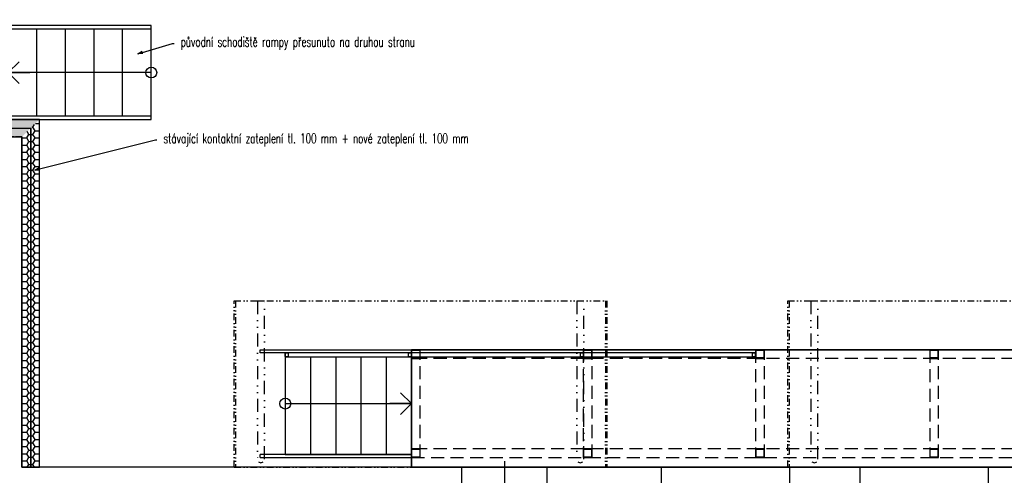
# Model space of a CAD drawing. Header units: millimetres. Extents: x -239306 to 235396, y -2942 to 28189.
# Tile 33 of 37: x 42544 to 53857, y 21941 to 27178. Entities that reach past the tile are written whole.
import ezdxf
from ezdxf import colors
from ezdxf.entities.mleader import LeaderData, LeaderLine
from ezdxf.math import Vec2, Vec3

# ---------------------------------------------------------------- set-up
doc = ezdxf.new("R2010")
doc.units = ezdxf.units.MM
doc.header["$LTSCALE"] = 300
for name, pattern in [('DASHED', [0.75, 0.5, -0.25]), ('DIVIDE', [1.25, 0.5, -0.25, 0, -0.25, 0, -0.25]), ('DIVIDE2', [0.625, 0.25, -0.125, 0, -0.125, 0, -0.125])]:
    doc.linetypes.add(name, pattern=pattern)
for name, color, linetype in [('A-Dimline-D', 221, 'Continuous'), ('A-Door-G', 150, 'Continuous'), ('A-Stair-G', 20, 'Continuous'), ('A-StairHandrail-G', 242, 'Continuous'), ('A-Wall-Abov', 32, 'DIVIDE2'), ('A-Wall-Blow', 30, 'Continuous'), ('A-Wall-Comp', 22, 'Continuous'), ('A-Wall-G', 50, 'Continuous'), ('A-Wall-Patt', 12, 'Continuous'), ('S-Beam-G', 80, 'Continuous'), ('S-Brace-G', 92, 'Continuous'), ('S-Column-G', 110, 'Continuous'), ('S-FloorSlab-G', 141, 'Continuous')]:
    doc.layers.add(name, color=color, linetype=linetype)
doc.styles.get("Standard").update_dxf_attribs({"font": 'simplex.shx', "width": 0.65})

# ---------------------------------------------------------------- blocks, each defined once
blk = doc.blocks.new('_Open30')
at = {"color": 0, "lineweight": -2}
for p, q in [((-1, 0.27), (0, 0)), ((0, 0), (-1, -0.27)), ((0, 0), (-1, 0))]:
    blk.add_line(p, q, dxfattribs=at)
blk = doc.blocks.new('osa1K')
at = {"color": 0, "linetype": 'ByBlock'}
blk.add_lwpolyline([(0, -250), (0, 850)], dxfattribs=at)
for points in [[(-350, 0), (-350, -0.0001)], [(350, 0), (350, -0.0001)]]:
    blk.add_lwpolyline(points)
blk = doc.blocks.new('_Small')
at = {"color": 0, "lineweight": -2}
blk.add_circle((0, 0), 0.25, dxfattribs=at)
blk = doc.blocks.new('_Open90')
at = {"color": 0, "linetype": 'ByBlock'}
for p, q in [((-0.5, 0.5), (0, 0)), ((0, 0), (-1, 0)), ((0, 0), (-0.5, -0.5))]:
    blk.add_line(p, q, dxfattribs=at)

msp = doc.modelspace()

# ---------------------------------------------------------------- hatches: boundary and pattern name
at = {"layer": 'A-Wall-Patt', "linetype": 'Continuous', "lineweight": -3}
h = msp.add_hatch(dxfattribs=at)
h.set_pattern_fill('HONEY', color=254, scale=15, style=0)
h.paths.add_polyline_path([(8600, 26030), (8700, 25930), (9485, 25930), (9485, 26030)], flags=0)
h.paths.add_polyline_path([(11885, 26030), (11885, 25930), (12485, 25930), (12485, 26030)], flags=0)
h.paths.add_polyline_path([(14885, 26030), (14885, 25930), (15585, 25930), (15585, 26030)], flags=0)
h.paths.add_polyline_path([(18085, 26030), (18085, 25930), (18895, 25930), (18895, 26030)], flags=0)
h.paths.add_polyline_path([(21295, 26030), (21295, 25930), (22225, 25930), (22225, 26030)], flags=0)
h.paths.add_polyline_path([(24625, 26030), (24625, 25930), (25585, 25930), (25585, 26030)], flags=0)
h.paths.add_polyline_path([(25585, 26030), (25585, 25930), (26795, 25930), (26795, 26030)], flags=0)
h.paths.add_polyline_path([(29195, 26030), (29195, 25930), (30125, 25930), (30125, 26030)], flags=0)
h.paths.add_polyline_path([(32525, 26030), (32525, 25930), (33335, 25930), (33335, 26030)], flags=0)
h.paths.add_polyline_path([(15585, 26030), (15585, 25930), (15785, 25930), (15785, 26030)], flags=0)
h.paths.add_polyline_path([(15785, 26030), (15785, 25930), (16350, 25930), (16350, 26030)], flags=0)
h.paths.add_polyline_path([(17250, 26030), (17250, 25930), (18085, 25930), (18085, 26030)], flags=0)
h.paths.add_polyline_path([(33335, 26030), (33335, 25930), (34515, 25930), (34515, 26030)], flags=0)
h.paths.add_polyline_path([(37495, 26030), (37495, 25930), (39585, 25930), (39585, 26030)], flags=0)
h.paths.add_polyline_path([(39585, 26030), (39585, 25930), (39830, 25930), (39830, 26030)], flags=0)
h.paths.add_polyline_path([(41020, 26030), (41020, 25930), (42075, 25930), (42075, 26030)], flags=0)
h.paths.add_polyline_path([(42075, 26030), (42075, 25930), (42670, 25930), (42770, 26030)], flags=0)
h = msp.add_hatch(dxfattribs=at)
h.set_pattern_fill('HONEY', color=254, scale=15, style=0)
h.paths.add_polyline_path([(8700, 25930), (8800, 25830), (9485, 25830), (9485, 25930)], flags=0)
h.paths.add_polyline_path([(11885, 25930), (11885, 25830), (12485, 25830), (12485, 25930)], flags=0)
h.paths.add_polyline_path([(14885, 25930), (14885, 25830), (15585, 25830), (15585, 25930)], flags=0)
h.paths.add_polyline_path([(18085, 25930), (18085, 25830), (18895, 25830), (18895, 25930)], flags=0)
h.paths.add_polyline_path([(21295, 25930), (21295, 25830), (22225, 25830), (22225, 25930)], flags=0)
h.paths.add_polyline_path([(24625, 25930), (24625, 25830), (25585, 25830), (25585, 25930)], flags=0)
h.paths.add_polyline_path([(25585, 25930), (25585, 25830), (26795, 25830), (26795, 25930)], flags=0)
h.paths.add_polyline_path([(29195, 25930), (29195, 25830), (30125, 25830), (30125, 25930)], flags=0)
h.paths.add_polyline_path([(32525, 25930), (32525, 25830), (33335, 25830), (33335, 25930)], flags=0)
h.paths.add_polyline_path([(15585, 25930), (15585, 25830), (15785, 25830), (15785, 25930)], flags=0)
h.paths.add_polyline_path([(15785, 25930), (15785, 25830), (16350, 25830), (16350, 25930)], flags=0)
h.paths.add_polyline_path([(17250, 25930), (17250, 25830), (18085, 25830), (18085, 25930)], flags=0)
h.paths.add_polyline_path([(33335, 25930), (33335, 25830), (34515, 25830), (34515, 25930)], flags=0)
h.paths.add_polyline_path([(37495, 25930), (37495, 25830), (39585, 25830), (39585, 25930)], flags=0)
h.paths.add_polyline_path([(39585, 25930), (39585, 25830), (39830, 25830), (39830, 25930)], flags=0)
h.paths.add_polyline_path([(41020, 25930), (41020, 25830), (42075, 25830), (42075, 25930)], flags=0)
h.paths.add_polyline_path([(42075, 25930), (42075, 25830), (42570, 25830), (42670, 25930)], flags=0)

# ---------------------------------------------------------------- linework, layer by layer
at = {"layer": 'A-Stair-G', "linetype": 'Continuous', "lineweight": -3}
for p, q in [((44056, 27110), (42082, 27110)), ((44056, 26030), (44056, 27110)), ((44056, 26570), (42411, 26570)), ((42082, 26030), (44056, 26030)), ((45885, 23350), (45885, 23347)), ((46175, 23350), (46175, 23347)), ((46465, 23350), (46465, 23347)), ((46755, 23350), (46755, 23347)), ((45595, 22765), (47045, 22765))]:
    msp.add_line(p, q, dxfattribs=at)
for points in [[(44056, 27070), (42082, 27070)], [(42740, 26070), (42740, 27070)], [(43069, 26070), (43069, 27070)], [(43398, 26070), (43398, 27070)], [(43727, 26070), (43727, 27070)], [(44056, 26070), (44056, 27070)], [(44056, 26070), (42082, 26070)], [(45595, 23350), (45595, 23347), (45595, 23302), (45595, 22180)], [(47045, 23350), (45595, 23350)], [(47045, 22180), (47045, 23302), (47045, 23347), (47045, 23350)], [(45885, 23302), (45885, 22180)], [(46175, 23302), (46175, 22180)], [(46465, 23302), (46465, 22180)], [(46755, 23302), (46755, 22180)], [(45595, 22180), (47045, 22180)]]:
    msp.add_lwpolyline(points, dxfattribs=at)
at = {"layer": 'A-StairHandrail-G', "linetype": 'Continuous', "lineweight": -3}
for p, q in [((45632, 23345), (45592, 23345)), ((45592, 23345), (45592, 23305)), ((47045, 23347), (45595, 23347)), ((45595, 23347), (45595, 23302)), ((45632, 23305), (45632, 23345)), ((51000, 23347), (47007, 23347)), ((47007, 23347), (47007, 23302)), ((47047, 23345), (47007, 23345)), ((47007, 23345), (47007, 23305)), ((47047, 23345), (47007, 23345)), ((47007, 23345), (47007, 23305)), ((47045, 23302), (47045, 23347)), ((47047, 23305), (47047, 23345)), ((47047, 23305), (47047, 23345)), ((49024, 23345), (48984, 23345)), ((48984, 23345), (48984, 23305)), ((49024, 23305), (49024, 23345)), ((51000, 23345), (50960, 23345)), ((50960, 23345), (50960, 23305)), ((51000, 23302), (51000, 23347)), ((51000, 23305), (51000, 23345)), ((45592, 23305), (45632, 23305)), ((45595, 23302), (47045, 23302)), ((47007, 23305), (47047, 23305)), ((47007, 23305), (47047, 23305)), ((47007, 23302), (51000, 23302)), ((48984, 23305), (49024, 23305)), ((50960, 23305), (51000, 23305))]:
    msp.add_line(p, q, dxfattribs=at)
at = {"layer": 'A-Wall-Abov', "linetype": 'DIVIDE2', "lineweight": -3}
for p, q in [((45009, 23945), (49291, 23945)), ((45009, 22035), (45009, 23945)), ((45025, 23945), (45025, 22035)), ((49275, 23945), (49275, 22035)), ((49291, 23945), (49291, 22035)), ((51370, 23945), (54670, 23945)), ((51370, 22035), (51370, 23945)), ((51385, 23945), (51385, 22035)), ((45009, 22035), (49291, 22035)), ((51370, 22035), (54670, 22035))]:
    msp.add_line(p, q, dxfattribs=at)
for points in [[(42570, 25830), (42480, 25830), (42170, 25830)], [(48600, 22035), (47625, 22035)], [(51390, 22035), (49920, 22035)], [(53670, 22035), (52200, 22035)]]:
    msp.add_lwpolyline(points, dxfattribs=at)
at = {"layer": 'A-Wall-Blow', "linetype": 'Continuous', "lineweight": -3}
for points in [[(51390, 22035), (49920, 22035)], [(53670, 22035), (52200, 22035)]]:
    msp.add_lwpolyline(points, dxfattribs=at)
at = {"layer": 'A-Wall-Comp', "linetype": 'Continuous', "lineweight": -3}
for p, q in [((41020, 25930), (42670, 25930)), ((41020, 25930), (42670, 25930)), ((41020, 25830), (42570, 25830)), ((41020, 25830), (42570, 25830))]:
    msp.add_line(p, q, dxfattribs=at)
for points in [[(42670, 23295), (42670, 25930)], [(42670, 25930), (42670, 23295)], [(42570, 23295), (42570, 25830)], [(42570, 25830), (42570, 23295)], [(42570, 22035), (42570, 23295)], [(42570, 23295), (42570, 22035)], [(42670, 22035), (42670, 23295)], [(42670, 23295), (42670, 22035)], [(42570, 22035), (42670, 22035)], [(42770, 22035), (42570, 22035)], [(42670, 22035), (42770, 22035)]]:
    msp.add_lwpolyline(points, dxfattribs=at)
at = {"layer": 'A-Wall-G', "linetype": 'Continuous', "lineweight": -3}
for p, q in [((42770, 26030), (42090, 26030)), ((47025, 22035), (44495, 22035))]:
    msp.add_line(p, q, dxfattribs=at)
for points in [[(42770, 22035), (42770, 26030)], [(44495, 22035), (44470, 22035), (42770, 22035)], [(47625, 22035), (47050, 22035), (47025, 22035)], [(47625, 21585), (47625, 22035)], [(48600, 22035), (48600, 21585)], [(48900, 22035), (48600, 22035)], [(49920, 22035), (48900, 22035)], [(49920, 21585), (49920, 22035)], [(51390, 22035), (51390, 21585)], [(51620, 22035), (51390, 22035)], [(52175, 22035), (51620, 22035)], [(52200, 22035), (52175, 22035)], [(52200, 21585), (52200, 22035)], [(53670, 22035), (53670, 21585)], [(57420, 22035), (53670, 22035)]]:
    msp.add_lwpolyline(points, dxfattribs=at)
at = {"layer": 'A-Wall-Patt', "color": 254, "linetype": 'Continuous', "lineweight": -3}
for points in [[(42683, 25943), (42696, 25943)], [(42696, 25943), (42714, 25974)], [(42720, 25902), (42696, 25943)], [(42724, 25984), (42767, 25984)], [(42767, 25984), (42770, 25989)], [(42770, 25979), (42767, 25984)], [(42577, 25819), (42570, 25830)], [(42570, 25807), (42577, 25819)], [(42577, 25819), (42624, 25819)], [(42624, 25819), (42648, 25860)], [(42648, 25778), (42624, 25819)], [(42648, 25860), (42631, 25891)], [(42648, 25860), (42670, 25860)], [(42670, 25860), (42696, 25860)], [(42696, 25860), (42720, 25902)], [(42720, 25819), (42696, 25860)], [(42696, 25778), (42720, 25819)], [(42720, 25902), (42767, 25902)], [(42720, 25819), (42767, 25819)], [(42767, 25902), (42770, 25906)], [(42770, 25897), (42767, 25902)], [(42767, 25819), (42770, 25824)], [(42770, 25814), (42767, 25819)], [(42577, 25737), (42570, 25748)], [(42570, 25725), (42577, 25737)], [(42577, 25737), (42624, 25737)], [(42624, 25737), (42648, 25778)], [(42648, 25695), (42624, 25737)], [(42624, 25654), (42648, 25695)], [(42648, 25778), (42670, 25778)], [(42648, 25695), (42670, 25695)], [(42670, 25778), (42696, 25778)], [(42670, 25695), (42696, 25695)], [(42720, 25737), (42696, 25778)], [(42696, 25695), (42720, 25737)], [(42720, 25654), (42696, 25695)], [(42720, 25737), (42767, 25737)], [(42767, 25737), (42770, 25741)], [(42770, 25732), (42767, 25737)], [(42577, 25654), (42570, 25666)], [(42570, 25642), (42577, 25654)], [(42577, 25572), (42570, 25583)], [(42570, 25560), (42577, 25572)], [(42577, 25654), (42624, 25654)], [(42577, 25572), (42624, 25572)], [(42648, 25613), (42624, 25654)], [(42624, 25572), (42648, 25613)], [(42648, 25530), (42624, 25572)], [(42648, 25613), (42670, 25613)], [(42670, 25613), (42696, 25613)], [(42696, 25613), (42720, 25654)], [(42720, 25572), (42696, 25613)], [(42696, 25530), (42720, 25572)], [(42720, 25654), (42767, 25654)], [(42720, 25572), (42767, 25572)], [(42767, 25654), (42770, 25659)], [(42770, 25649), (42767, 25654)], [(42767, 25572), (42770, 25576)], [(42770, 25567), (42767, 25572)], [(42577, 25489), (42570, 25501)], [(42570, 25477), (42577, 25489)], [(42577, 25489), (42624, 25489)], [(42624, 25489), (42648, 25530)], [(42648, 25448), (42624, 25489)], [(42648, 25530), (42670, 25530)], [(42670, 25530), (42696, 25530)], [(42720, 25489), (42696, 25530)], [(42696, 25448), (42720, 25489)], [(42720, 25489), (42767, 25489)], [(42767, 25489), (42770, 25494)], [(42770, 25484), (42767, 25489)], [(42577, 25407), (42570, 25418)], [(42570, 25395), (42577, 25407)], [(42577, 25407), (42624, 25407)], [(42624, 25407), (42648, 25448)], [(42648, 25365), (42624, 25407)], [(42624, 25324), (42648, 25365)], [(42648, 25448), (42670, 25448)], [(42648, 25365), (42670, 25365)], [(42670, 25448), (42696, 25448)], [(42670, 25365), (42696, 25365)], [(42720, 25407), (42696, 25448)], [(42696, 25365), (42720, 25407)], [(42720, 25324), (42696, 25365)], [(42720, 25407), (42767, 25407)], [(42767, 25407), (42770, 25411)], [(42770, 25402), (42767, 25407)], [(42577, 25324), (42570, 25336)], [(42570, 25312), (42577, 25324)], [(42577, 25242), (42570, 25253)], [(42570, 25230), (42577, 25242)], [(42577, 25324), (42624, 25324)], [(42577, 25242), (42624, 25242)], [(42648, 25283), (42624, 25324)], [(42624, 25242), (42648, 25283)], [(42648, 25200), (42624, 25242)], [(42648, 25283), (42670, 25283)], [(42670, 25283), (42696, 25283)], [(42696, 25283), (42720, 25324)], [(42720, 25242), (42696, 25283)], [(42696, 25200), (42720, 25242)], [(42720, 25324), (42767, 25324)], [(42720, 25242), (42767, 25242)], [(42767, 25324), (42770, 25329)], [(42770, 25319), (42767, 25324)], [(42767, 25242), (42770, 25246)], [(42770, 25237), (42767, 25242)], [(42577, 25159), (42570, 25171)], [(42570, 25147), (42577, 25159)], [(42577, 25159), (42624, 25159)], [(42624, 25159), (42648, 25200)], [(42648, 25118), (42624, 25159)], [(42624, 25077), (42648, 25118)], [(42648, 25200), (42670, 25200)], [(42648, 25118), (42670, 25118)], [(42670, 25200), (42696, 25200)], [(42670, 25118), (42696, 25118)], [(42720, 25159), (42696, 25200)], [(42696, 25118), (42720, 25159)], [(42720, 25077), (42696, 25118)], [(42720, 25159), (42767, 25159)], [(42767, 25159), (42770, 25164)], [(42770, 25154), (42767, 25159)], [(42577, 25077), (42570, 25088)], [(42570, 25065), (42577, 25077)], [(42577, 24994), (42570, 25006)], [(42577, 25077), (42624, 25077)], [(42648, 25035), (42624, 25077)], [(42624, 24994), (42648, 25035)], [(42648, 25035), (42670, 25035)], [(42670, 25035), (42696, 25035)], [(42696, 25035), (42720, 25077)], [(42720, 24994), (42696, 25035)], [(42720, 25077), (42767, 25077)], [(42767, 25077), (42770, 25081)], [(42770, 25072), (42767, 25077)], [(42570, 24982), (42577, 24994)], [(42577, 24912), (42570, 24923)], [(42570, 24900), (42577, 24912)], [(42577, 24994), (42624, 24994)], [(42577, 24912), (42624, 24912)], [(42648, 24953), (42624, 24994)], [(42624, 24912), (42648, 24953)], [(42648, 24870), (42624, 24912)], [(42648, 24953), (42670, 24953)], [(42670, 24953), (42696, 24953)], [(42696, 24953), (42720, 24994)], [(42720, 24912), (42696, 24953)], [(42696, 24870), (42720, 24912)], [(42720, 24994), (42767, 24994)], [(42720, 24912), (42767, 24912)], [(42767, 24994), (42770, 24999)], [(42770, 24989), (42767, 24994)], [(42767, 24912), (42770, 24916)], [(42770, 24907), (42767, 24912)], [(42577, 24829), (42570, 24841)], [(42570, 24817), (42577, 24829)], [(42577, 24829), (42624, 24829)], [(42624, 24829), (42648, 24870)], [(42648, 24788), (42624, 24829)], [(42624, 24747), (42648, 24788)], [(42648, 24870), (42670, 24870)], [(42648, 24788), (42670, 24788)], [(42670, 24870), (42696, 24870)], [(42670, 24788), (42696, 24788)], [(42720, 24829), (42696, 24870)], [(42696, 24788), (42720, 24829)], [(42720, 24747), (42696, 24788)], [(42720, 24829), (42767, 24829)], [(42767, 24829), (42770, 24834)], [(42770, 24824), (42767, 24829)], [(42577, 24747), (42570, 24758)], [(42570, 24735), (42577, 24747)], [(42577, 24664), (42570, 24676)], [(42570, 24652), (42577, 24664)], [(42577, 24747), (42624, 24747)], [(42577, 24664), (42624, 24664)], [(42648, 24705), (42624, 24747)], [(42624, 24664), (42648, 24705)], [(42648, 24623), (42624, 24664)], [(42648, 24705), (42670, 24705)], [(42670, 24705), (42696, 24705)], [(42696, 24705), (42720, 24747)], [(42720, 24664), (42696, 24705)], [(42696, 24623), (42720, 24664)], [(42720, 24747), (42767, 24747)], [(42720, 24664), (42767, 24664)], [(42767, 24747), (42770, 24751)], [(42770, 24742), (42767, 24747)], [(42767, 24664), (42770, 24669)], [(42770, 24659), (42767, 24664)], [(42577, 24582), (42570, 24593)], [(42570, 24570), (42577, 24582)], [(42577, 24582), (42624, 24582)], [(42624, 24582), (42648, 24623)], [(42648, 24540), (42624, 24582)], [(42648, 24623), (42670, 24623)], [(42670, 24623), (42696, 24623)], [(42720, 24582), (42696, 24623)], [(42696, 24540), (42720, 24582)], [(42720, 24582), (42767, 24582)], [(42767, 24582), (42770, 24586)], [(42770, 24577), (42767, 24582)], [(42577, 24499), (42570, 24511)], [(42570, 24488), (42577, 24499)], [(42577, 24499), (42624, 24499)], [(42624, 24499), (42648, 24540)], [(42648, 24458), (42624, 24499)], [(42624, 24417), (42648, 24458)], [(42648, 24540), (42670, 24540)], [(42648, 24458), (42670, 24458)], [(42670, 24540), (42696, 24540)], [(42670, 24458), (42696, 24458)], [(42720, 24499), (42696, 24540)], [(42696, 24458), (42720, 24499)], [(42720, 24417), (42696, 24458)], [(42720, 24499), (42767, 24499)], [(42767, 24499), (42770, 24504)], [(42770, 24494), (42767, 24499)], [(42577, 24417), (42570, 24428)], [(42570, 24405), (42577, 24417)], [(42577, 24334), (42570, 24346)], [(42570, 24323), (42577, 24334)], [(42577, 24417), (42624, 24417)], [(42577, 24334), (42624, 24334)], [(42648, 24375), (42624, 24417)], [(42624, 24334), (42648, 24375)], [(42648, 24293), (42624, 24334)], [(42648, 24375), (42670, 24375)], [(42670, 24375), (42696, 24375)], [(42696, 24375), (42720, 24417)], [(42720, 24334), (42696, 24375)], [(42696, 24293), (42720, 24334)], [(42720, 24417), (42767, 24417)], [(42720, 24334), (42767, 24334)], [(42767, 24417), (42770, 24421)], [(42770, 24412), (42767, 24417)], [(42767, 24334), (42770, 24339)], [(42770, 24329), (42767, 24334)], [(42577, 24252), (42570, 24263)], [(42570, 24240), (42577, 24252)], [(42577, 24252), (42624, 24252)], [(42624, 24252), (42648, 24293)], [(42648, 24210), (42624, 24252)], [(42624, 24169), (42648, 24210)], [(42648, 24293), (42670, 24293)], [(42648, 24210), (42670, 24210)], [(42670, 24293), (42696, 24293)], [(42670, 24210), (42696, 24210)], [(42720, 24252), (42696, 24293)], [(42696, 24210), (42720, 24252)], [(42720, 24169), (42696, 24210)], [(42720, 24252), (42767, 24252)], [(42767, 24252), (42770, 24257)], [(42770, 24247), (42767, 24252)], [(42577, 24169), (42570, 24181)], [(42570, 24158), (42577, 24169)], [(42577, 24087), (42570, 24098)], [(42577, 24169), (42624, 24169)], [(42648, 24128), (42624, 24169)], [(42624, 24087), (42648, 24128)], [(42648, 24128), (42670, 24128)], [(42670, 24128), (42696, 24128)], [(42696, 24128), (42720, 24169)], [(42720, 24087), (42696, 24128)], [(42720, 24169), (42767, 24169)], [(42767, 24169), (42770, 24174)], [(42770, 24164), (42767, 24169)], [(42570, 24075), (42577, 24087)], [(42577, 24004), (42570, 24016)], [(42570, 23993), (42577, 24004)], [(42577, 24087), (42624, 24087)], [(42577, 24004), (42624, 24004)], [(42648, 24046), (42624, 24087)], [(42624, 24004), (42648, 24046)], [(42648, 23963), (42624, 24004)], [(42648, 24046), (42670, 24046)], [(42670, 24046), (42696, 24046)], [(42696, 24046), (42720, 24087)], [(42720, 24004), (42696, 24046)], [(42696, 23963), (42720, 24004)], [(42720, 24087), (42767, 24087)], [(42720, 24004), (42767, 24004)], [(42767, 24087), (42770, 24092)], [(42770, 24082), (42767, 24087)], [(42767, 24004), (42770, 24009)], [(42770, 24000), (42767, 24004)], [(42577, 23922), (42570, 23933)], [(42570, 23910), (42577, 23922)], [(42577, 23922), (42624, 23922)], [(42624, 23922), (42648, 23963)], [(42648, 23881), (42624, 23922)], [(42624, 23839), (42648, 23881)], [(42648, 23963), (42670, 23963)], [(42648, 23881), (42670, 23881)], [(42670, 23963), (42696, 23963)], [(42670, 23881), (42696, 23881)], [(42720, 23922), (42696, 23963)], [(42696, 23881), (42720, 23922)], [(42720, 23839), (42696, 23881)], [(42720, 23922), (42767, 23922)], [(42767, 23922), (42770, 23927)], [(42770, 23917), (42767, 23922)], [(42577, 23839), (42570, 23851)], [(42570, 23828), (42577, 23839)], [(42577, 23757), (42570, 23768)], [(42577, 23839), (42624, 23839)], [(42648, 23798), (42624, 23839)], [(42624, 23757), (42648, 23798)], [(42648, 23798), (42670, 23798)], [(42670, 23798), (42696, 23798)], [(42696, 23798), (42720, 23839)], [(42720, 23757), (42696, 23798)], [(42720, 23839), (42767, 23839)], [(42767, 23839), (42770, 23844)], [(42770, 23835), (42767, 23839)], [(42767, 23757), (42770, 23762)], [(42570, 23745), (42577, 23757)], [(42577, 23674), (42570, 23686)], [(42570, 23663), (42577, 23674)], [(42577, 23757), (42624, 23757)], [(42577, 23674), (42624, 23674)], [(42648, 23716), (42624, 23757)], [(42624, 23674), (42648, 23716)], [(42648, 23633), (42624, 23674)], [(42648, 23716), (42670, 23716)], [(42670, 23716), (42696, 23716)], [(42696, 23716), (42720, 23757)], [(42720, 23674), (42696, 23716)], [(42696, 23633), (42720, 23674)], [(42720, 23757), (42767, 23757)], [(42720, 23674), (42767, 23674)], [(42770, 23752), (42767, 23757)], [(42767, 23674), (42770, 23679)], [(42770, 23670), (42767, 23674)], [(42577, 23592), (42570, 23604)], [(42570, 23580), (42577, 23592)], [(42577, 23592), (42624, 23592)], [(42624, 23592), (42648, 23633)], [(42648, 23551), (42624, 23592)], [(42624, 23509), (42648, 23551)], [(42648, 23633), (42670, 23633)], [(42648, 23551), (42670, 23551)], [(42670, 23633), (42696, 23633)], [(42670, 23551), (42696, 23551)], [(42720, 23592), (42696, 23633)], [(42696, 23551), (42720, 23592)], [(42720, 23509), (42696, 23551)], [(42720, 23592), (42767, 23592)], [(42767, 23592), (42770, 23597)], [(42770, 23587), (42767, 23592)], [(42577, 23509), (42570, 23521)], [(42570, 23498), (42577, 23509)], [(42577, 23427), (42570, 23439)], [(42570, 23415), (42577, 23427)], [(42577, 23509), (42624, 23509)], [(42577, 23427), (42624, 23427)], [(42648, 23468), (42624, 23509)], [(42624, 23427), (42648, 23468)], [(42648, 23386), (42624, 23427)], [(42648, 23468), (42670, 23468)], [(42670, 23468), (42696, 23468)], [(42696, 23468), (42720, 23509)], [(42720, 23427), (42696, 23468)], [(42696, 23386), (42720, 23427)], [(42720, 23509), (42767, 23509)], [(42720, 23427), (42767, 23427)], [(42767, 23509), (42770, 23514)], [(42770, 23505), (42767, 23509)], [(42767, 23427), (42770, 23432)], [(42770, 23422), (42767, 23427)], [(42577, 23344), (42570, 23356)], [(42570, 23333), (42577, 23344)], [(42577, 23344), (42624, 23344)], [(42624, 23344), (42648, 23386)], [(42648, 23303), (42624, 23344)], [(42648, 23386), (42670, 23386)], [(42670, 23386), (42696, 23386)], [(42720, 23344), (42696, 23386)], [(42696, 23303), (42720, 23344)], [(42720, 23344), (42767, 23344)], [(42767, 23344), (42770, 23349)], [(42770, 23340), (42767, 23344)], [(42577, 23262), (42570, 23274)], [(42570, 23250), (42577, 23262)], [(42577, 23262), (42624, 23262)], [(42624, 23262), (42643, 23295)], [(42648, 23221), (42624, 23262)], [(42624, 23179), (42648, 23221)], [(42643, 23295), (42648, 23303)], [(42648, 23303), (42670, 23303)], [(42648, 23221), (42670, 23221)], [(42670, 23303), (42696, 23303)], [(42670, 23221), (42696, 23221)], [(42701, 23295), (42696, 23303)], [(42696, 23221), (42720, 23262)], [(42720, 23179), (42696, 23221)], [(42720, 23262), (42701, 23295)], [(42720, 23262), (42767, 23262)], [(42767, 23262), (42770, 23267)], [(42770, 23257), (42767, 23262)], [(42577, 23179), (42570, 23191)], [(42570, 23168), (42577, 23179)], [(42577, 23097), (42570, 23109)], [(42570, 23085), (42577, 23097)], [(42577, 23179), (42624, 23179)], [(42577, 23097), (42624, 23097)], [(42648, 23138), (42624, 23179)], [(42624, 23097), (42648, 23138)], [(42648, 23056), (42624, 23097)], [(42648, 23138), (42670, 23138)], [(42670, 23138), (42696, 23138)], [(42696, 23138), (42720, 23179)], [(42720, 23097), (42696, 23138)], [(42696, 23056), (42720, 23097)], [(42720, 23179), (42767, 23179)], [(42720, 23097), (42767, 23097)], [(42767, 23179), (42770, 23184)], [(42770, 23175), (42767, 23179)], [(42767, 23097), (42770, 23102)], [(42770, 23092), (42767, 23097)], [(42577, 23014), (42570, 23026)], [(42570, 23003), (42577, 23014)], [(42577, 23014), (42624, 23014)], [(42624, 23014), (42648, 23056)], [(42648, 22973), (42624, 23014)], [(42624, 22932), (42648, 22973)], [(42648, 23056), (42670, 23056)], [(42648, 22973), (42670, 22973)], [(42670, 23056), (42696, 23056)], [(42670, 22973), (42696, 22973)], [(42720, 23014), (42696, 23056)], [(42696, 22973), (42720, 23014)], [(42720, 22932), (42696, 22973)], [(42720, 23014), (42767, 23014)], [(42767, 23014), (42770, 23019)], [(42770, 23010), (42767, 23014)], [(42577, 22932), (42570, 22944)], [(42570, 22920), (42577, 22932)], [(42577, 22849), (42570, 22861)], [(42577, 22932), (42624, 22932)], [(42648, 22891), (42624, 22932)], [(42624, 22849), (42648, 22891)], [(42648, 22891), (42670, 22891)], [(42670, 22891), (42696, 22891)], [(42696, 22891), (42720, 22932)], [(42720, 22849), (42696, 22891)], [(42720, 22932), (42767, 22932)], [(42767, 22932), (42770, 22937)], [(42770, 22927), (42767, 22932)], [(42767, 22849), (42770, 22854)], [(42570, 22838), (42577, 22849)], [(42577, 22767), (42570, 22779)], [(42570, 22755), (42577, 22767)], [(42577, 22849), (42624, 22849)], [(42577, 22767), (42624, 22767)], [(42648, 22808), (42624, 22849)], [(42624, 22767), (42648, 22808)], [(42648, 22726), (42624, 22767)], [(42648, 22808), (42670, 22808)], [(42670, 22808), (42696, 22808)], [(42696, 22808), (42720, 22849)], [(42720, 22767), (42696, 22808)], [(42696, 22726), (42720, 22767)], [(42720, 22849), (42767, 22849)], [(42720, 22767), (42767, 22767)], [(42770, 22845), (42767, 22849)], [(42767, 22767), (42770, 22772)], [(42770, 22762), (42767, 22767)], [(42577, 22684), (42570, 22696)], [(42570, 22673), (42577, 22684)], [(42577, 22684), (42624, 22684)], [(42624, 22684), (42648, 22726)], [(42648, 22643), (42624, 22684)], [(42624, 22602), (42648, 22643)], [(42648, 22726), (42670, 22726)], [(42648, 22643), (42670, 22643)], [(42670, 22726), (42696, 22726)], [(42670, 22643), (42696, 22643)], [(42720, 22684), (42696, 22726)], [(42696, 22643), (42720, 22684)], [(42720, 22602), (42696, 22643)], [(42720, 22684), (42767, 22684)], [(42767, 22684), (42770, 22689)], [(42770, 22680), (42767, 22684)], [(42577, 22602), (42570, 22614)], [(42570, 22590), (42577, 22602)], [(42577, 22519), (42570, 22531)], [(42570, 22508), (42577, 22519)], [(42577, 22602), (42624, 22602)], [(42577, 22519), (42624, 22519)], [(42648, 22561), (42624, 22602)], [(42624, 22519), (42648, 22561)], [(42648, 22478), (42624, 22519)], [(42648, 22561), (42670, 22561)], [(42670, 22561), (42696, 22561)], [(42696, 22561), (42720, 22602)], [(42720, 22519), (42696, 22561)], [(42696, 22478), (42720, 22519)], [(42720, 22602), (42767, 22602)], [(42720, 22519), (42767, 22519)], [(42767, 22602), (42770, 22607)], [(42770, 22597), (42767, 22602)], [(42767, 22519), (42770, 22524)], [(42770, 22515), (42767, 22519)], [(42577, 22437), (42570, 22449)], [(42570, 22425), (42577, 22437)], [(42577, 22437), (42624, 22437)], [(42624, 22437), (42648, 22478)], [(42648, 22396), (42624, 22437)], [(42648, 22478), (42670, 22478)], [(42670, 22478), (42696, 22478)], [(42720, 22437), (42696, 22478)], [(42696, 22396), (42720, 22437)], [(42720, 22437), (42767, 22437)], [(42767, 22437), (42770, 22442)], [(42770, 22432), (42767, 22437)], [(42577, 22354), (42570, 22366)], [(42570, 22343), (42577, 22354)], [(42577, 22354), (42624, 22354)], [(42624, 22354), (42648, 22396)], [(42648, 22313), (42624, 22354)], [(42624, 22272), (42648, 22313)], [(42648, 22396), (42670, 22396)], [(42648, 22313), (42670, 22313)], [(42670, 22396), (42696, 22396)], [(42670, 22313), (42696, 22313)], [(42720, 22354), (42696, 22396)], [(42696, 22313), (42720, 22354)], [(42720, 22272), (42696, 22313)], [(42720, 22354), (42767, 22354)], [(42767, 22354), (42770, 22359)], [(42770, 22350), (42767, 22354)], [(42577, 22272), (42570, 22284)], [(42570, 22260), (42577, 22272)], [(42577, 22190), (42570, 22201)], [(42570, 22178), (42577, 22190)], [(42577, 22272), (42624, 22272)], [(42577, 22190), (42624, 22190)], [(42648, 22231), (42624, 22272)], [(42624, 22190), (42648, 22231)], [(42648, 22148), (42624, 22190)], [(42648, 22231), (42670, 22231)], [(42670, 22231), (42696, 22231)], [(42696, 22231), (42720, 22272)], [(42720, 22190), (42696, 22231)], [(42696, 22148), (42720, 22190)], [(42720, 22272), (42767, 22272)], [(42720, 22190), (42767, 22190)], [(42767, 22272), (42770, 22277)], [(42770, 22267), (42767, 22272)], [(42767, 22190), (42770, 22194)], [(42770, 22185), (42767, 22190)], [(42577, 22107), (42570, 22119)], [(42570, 22095), (42577, 22107)], [(42577, 22107), (42624, 22107)], [(42624, 22107), (42648, 22148)], [(42648, 22066), (42624, 22107)], [(42630, 22035), (42648, 22066)], [(42648, 22148), (42670, 22148)], [(42648, 22066), (42670, 22066)], [(42670, 22148), (42696, 22148)], [(42670, 22066), (42696, 22066)], [(42720, 22107), (42696, 22148)], [(42696, 22066), (42720, 22107)], [(42714, 22035), (42696, 22066)], [(42720, 22107), (42767, 22107)], [(42767, 22107), (42770, 22112)], [(42770, 22102), (42767, 22107)], [(42571, 22035), (42570, 22036)]]:
    msp.add_lwpolyline(points, dxfattribs=at)
at = {"layer": 'S-Beam-G', "linetype": 'DIVIDE', "lineweight": -3}
for p, q in [((45275, 23945), (45355, 23945)), ((45275, 23945), (45275, 22125)), ((45355, 22125), (45355, 23945)), ((48945, 23945), (49025, 23945)), ((48945, 23945), (48945, 22125)), ((49025, 22125), (49025, 23945)), ((51635, 23945), (51715, 23945)), ((51635, 23945), (51635, 22125)), ((51715, 22125), (51715, 23945)), ((45287, 22097), (45315, 22085)), ((45315, 22085), (45343, 22097)), ((48957, 22097), (48985, 22085)), ((48985, 22085), (49013, 22097)), ((51647, 22097), (51675, 22085)), ((51675, 22085), (51703, 22097))]:
    msp.add_line(p, q, dxfattribs=at)
at = {"layer": 'S-Beam-G', "linetype": 'DASHED', "lineweight": -3}
for p, q in [((47045, 23285), (47045, 23385)), ((47045, 23385), (55100, 23385)), ((47045, 23385), (47045, 22145)), ((47045, 23385), (47145, 23385)), ((47145, 22145), (47145, 23385)), ((49020, 23385), (49020, 22145)), ((49020, 23385), (49120, 23385)), ((49120, 22145), (49120, 23385)), ((51000, 23385), (51000, 22145)), ((51000, 23385), (51100, 23385)), ((51100, 22145), (51100, 23385)), ((53000, 23385), (53000, 22145)), ((53000, 23385), (53100, 23385)), ((53100, 22145), (53100, 23385)), ((55100, 23285), (47045, 23285)), ((47045, 22245), (47045, 22145)), ((55100, 22245), (47045, 22245)), ((47045, 22145), (47145, 22145)), ((47045, 22145), (55100, 22145)), ((49020, 22145), (49120, 22145)), ((51000, 22145), (51100, 22145)), ((53000, 22145), (53100, 22145))]:
    msp.add_line(p, q, dxfattribs=at)
at = {"layer": 'S-Brace-G', "linetype": 'Continuous', "lineweight": -3}
for p, q in [((45305, 23385), (47045, 23385)), ((45305, 23350), (45305, 23385)), ((47045, 23350), (45305, 23350)), ((47045, 23385), (47045, 23350)), ((45305, 22145), (45305, 22180)), ((47045, 22180), (45305, 22180)), ((47045, 22145), (47045, 22180)), ((45305, 22145), (47045, 22145))]:
    msp.add_line(p, q, dxfattribs=at)
at = {"layer": 'S-Column-G', "linetype": 'DASHED', "lineweight": -3}
for p, q in [((47045, 23385), (47045, 23285)), ((47145, 23385), (47045, 23385)), ((47050, 23380), (47140, 23380)), ((47050, 23290), (47050, 23380)), ((47140, 23380), (47140, 23290)), ((47145, 23285), (47145, 23385)), ((49020, 23385), (49020, 23285)), ((49120, 23385), (49020, 23385)), ((49025, 23380), (49115, 23380)), ((49025, 23290), (49025, 23380)), ((49115, 23380), (49115, 23290)), ((49120, 23285), (49120, 23385)), ((51000, 23385), (51000, 23285)), ((51100, 23385), (51000, 23385)), ((51005, 23380), (51095, 23380)), ((51005, 23290), (51005, 23380)), ((51095, 23380), (51095, 23290)), ((51100, 23285), (51100, 23385)), ((53000, 23385), (53000, 23285)), ((53100, 23385), (53000, 23385)), ((53005, 23380), (53095, 23380)), ((53005, 23290), (53005, 23380)), ((53095, 23380), (53095, 23290)), ((53100, 23285), (53100, 23385)), ((47045, 23285), (47145, 23285)), ((47140, 23290), (47050, 23290)), ((49020, 23285), (49120, 23285)), ((49115, 23290), (49025, 23290)), ((51000, 23285), (51100, 23285)), ((51095, 23290), (51005, 23290)), ((53000, 23285), (53100, 23285)), ((53095, 23290), (53005, 23290)), ((47045, 22245), (47045, 22145)), ((47145, 22245), (47045, 22245)), ((47050, 22240), (47140, 22240)), ((47050, 22150), (47050, 22240)), ((47140, 22240), (47140, 22150)), ((47145, 22145), (47145, 22245)), ((49020, 22245), (49020, 22145)), ((49120, 22245), (49020, 22245)), ((49025, 22240), (49115, 22240)), ((49025, 22150), (49025, 22240)), ((49115, 22240), (49115, 22150)), ((49120, 22145), (49120, 22245)), ((51000, 22245), (51000, 22145)), ((51100, 22245), (51000, 22245)), ((51005, 22240), (51095, 22240)), ((51005, 22150), (51005, 22240)), ((51095, 22240), (51095, 22150)), ((51100, 22145), (51100, 22245)), ((53000, 22245), (53000, 22145)), ((53100, 22245), (53000, 22245)), ((53005, 22240), (53095, 22240)), ((53005, 22150), (53005, 22240)), ((53095, 22240), (53095, 22150)), ((53100, 22145), (53100, 22245)), ((47045, 22145), (47145, 22145)), ((47140, 22150), (47050, 22150)), ((49020, 22145), (49120, 22145)), ((49115, 22150), (49025, 22150)), ((51000, 22145), (51100, 22145)), ((51095, 22150), (51005, 22150)), ((53000, 22145), (53100, 22145)), ((53095, 22150), (53005, 22150))]:
    msp.add_line(p, q, dxfattribs=at)
at = {"layer": 'S-FloorSlab-G', "linetype": 'Continuous', "lineweight": -3}
for p, q in [((47045, 23385), (47045, 22035)), ((55100, 23385), (47045, 23385)), ((47045, 22035), (55100, 22035))]:
    msp.add_line(p, q, dxfattribs=at)
for points in [[(55100, 23385), (47045, 23385), (47045, 22035), (55100, 22035)], [(47045, 22035), (47045, 23385), (47045, 23385), (47045, 22035)], [(47045, 23385), (55100, 23385), (55100, 23385), (47045, 23385)], [(55100, 22035), (47045, 22035), (47045, 22035), (55100, 22035)]]:
    msp.add_3dface(points, dxfattribs=at)

# ---------------------------------------------------------------- block references
at = {"layer": 'A-Door-G', "linetype": 'Continuous', "lineweight": -3, "extrusion": (0, 0, -1), "xscale": 1.178571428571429, "yscale": 1.178571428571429, "zscale": -1, "rotation": 180}
msp.add_blockref('osa1K', (-48113, 21810), dxfattribs=at)
at = {"layer": 'A-Stair-G', "linetype": 'Continuous', "lineweight": -3, "xscale": 250, "yscale": 250, "zscale": 250, "rotation": 180}
for name, p in [('_Open90', (42411, 26570, -1240)), ('_Small', (44056, 26570, -1240))]:
    msp.add_blockref(name, p, dxfattribs=at)
at = {"layer": 'A-Stair-G', "linetype": 'Continuous', "lineweight": -3, "xscale": 250, "yscale": 250, "zscale": 250}
for name, p in [('_Open90', (47045, 22765, -1155)), ('_Small', (45595, 22765, -1155))]:
    msp.add_blockref(name, p, dxfattribs=at)

# ---------------------------------------------------------------- leaders
at = {"layer": 'A-Dimline-D'}
ml = msp.add_multileader_mtext('Standard', dxfattribs=at)
ml.set_content('stávající kontaktní zateplení tl. 100 mm + nové zateplení tl. 100 mm', color=256)
ml.set_leader_properties()
ml.set_arrow_properties(name='OPEN30')
ml.build(insert=Vec2(0, 0))
ml.multileader.update_dxf_attribs({"dogleg_length": 0.36, "arrow_head_size": 56.2, "scale": 50})
ctx = ml.context
ctx.base_point, ctx.scale, ctx.char_height, ctx.arrow_head_size, ctx.landing_gap_size, ctx.plane_origin = Vec3(22338, 27081), 50, 112.5, 56.2, 75, Vec3(22200, 26673)
notes = []
notes.append((ctx, [(0, (1, 1, 0), (22320, 27081), (1, 0), 18, [(0, [(21882, 25858)], 0, [])])]))
ctx.mtext.insert, ctx.mtext.width, ctx.mtext.flow_direction = Vec3(22413, 27156), 3027.31, 5
ml = msp.add_multileader_mtext('Standard', dxfattribs=at)
ml.set_content('původní schodiště rampy přesunuto na druhou stranu', color=256)
ml.set_leader_properties()
ml.set_arrow_properties(name='OPEN30')
ml.build(insert=Vec2(0, 0))
ml.multileader.update_dxf_attribs({"dogleg_length": 0.36, "arrow_head_size": 56.2, "scale": 50})
ctx = ml.context
ctx.base_point, ctx.scale, ctx.char_height, ctx.arrow_head_size, ctx.landing_gap_size, ctx.plane_origin = Vec3(44319, 26905), 50, 112.5, 56.2, 75, Vec3(43902, 26786)
notes.append((ctx, [(0, (1, 1, 0), (44301, 26905), (1, 0), 18, [(0, [(43902, 26786)], 0, [])])]))
ctx.mtext.insert, ctx.mtext.width, ctx.mtext.flow_direction = Vec3(44394, 26980), 1798.48, 5
ml = msp.add_multileader_mtext('Standard', dxfattribs=at)
ml.set_content('stávající kontaktní zateplení tl. 100 mm + nové zateplení tl. 100 mm', color=256)
ml.set_leader_properties()
ml.set_arrow_properties(name='OPEN30')
ml.build(insert=Vec2(0, 0))
ml.multileader.update_dxf_attribs({"dogleg_length": 0.36, "arrow_head_size": 56.2, "scale": 50})
ctx = ml.context
ctx.base_point, ctx.scale, ctx.char_height, ctx.arrow_head_size, ctx.landing_gap_size, ctx.plane_origin = Vec3(44121, 25795), 50, 112.5, 56.2, 75, Vec3(44782, 25432)
notes.append((ctx, [(0, (1, 1, 0), (44103, 25795), (1, 0), 18, [(0, [(42716, 25450)], 0, [])])]))
ctx.mtext.insert, ctx.mtext.width, ctx.mtext.flow_direction = Vec3(44196, 25870), 3027.31, 5
ml = msp.add_multileader_mtext('Standard', dxfattribs=at)
ml.set_content('stávající ocelový sloupek obezdít z tvárnic Ytong nebo obložit SDK\\Ppokud bude nad sloupky nad odstraňovaným podhledem nosník provést jeho obložení SDK', color=256)
ml.set_leader_properties()
ml.set_arrow_properties(name='OPEN30')
ml.build(insert=Vec2(0, 0))
ml.multileader.update_dxf_attribs({"dogleg_length": 0.36, "arrow_head_size": 56.2, "scale": 50})
ctx = ml.context
ctx.base_point, ctx.scale, ctx.char_height, ctx.arrow_head_size, ctx.landing_gap_size, ctx.plane_origin = Vec3(22400, 23152), 50, 112.5, 56.2, 75, Vec3(21713, 21414)
notes.append((ctx, [(0, (1, 1, 0), (22382, 23152), (1, 0), 18, [(0, [(21830, 21255)], 0, [])])]))
ctx.mtext.insert, ctx.mtext.width, ctx.mtext.flow_direction = Vec3(22475, 23227), 1948.52, 5
ml = msp.add_multileader_mtext('Standard', dxfattribs=at)
ml.set_content('stávající ocelové sloupky obezdít z tvárnic Ytong nebo obložit SDK', color=256)
ml.set_leader_properties()
ml.set_arrow_properties(name='OPEN30')
ml.build(insert=Vec2(0, 0))
ml.multileader.update_dxf_attribs({"dogleg_length": 0.36, "arrow_head_size": 56.2, "scale": 50})
ctx = ml.context
ctx.base_point, ctx.scale, ctx.char_height, ctx.arrow_head_size, ctx.landing_gap_size, ctx.plane_origin = Vec3(29131, 22492), 50, 112.5, 56.2, 75, Vec3(28445, 21255)
notes.append((ctx, [(1, (1, 1, 0), (31194, 22492), (-1, 0), 21.5, [(0, [(28445, 21255)], 0, []), (1, [(31760, 21254)], 0, [])])]))
ctx.mtext.insert, ctx.mtext.width, ctx.mtext.flow_direction = Vec3(29206, 22567), 1948.52, 5
ml = msp.add_multileader_mtext('Standard', dxfattribs=at)
ml.set_content('prostupy pro vedení kanalizace, vody a VZT', color=256)
ml.set_leader_properties()
ml.set_arrow_properties(name='OPEN30')
ml.build(insert=Vec2(0, 0))
ml.multileader.update_dxf_attribs({"dogleg_length": 0.36, "arrow_head_size": 56.2, "scale": 50})
ctx = ml.context
ctx.base_point, ctx.scale, ctx.char_height, ctx.arrow_head_size, ctx.landing_gap_size, ctx.plane_origin = Vec3(27030, 22400), 50, 112.5, 56.2, 75, Vec3(24478, 20918)
notes.append((ctx, [(0, (1, 1, 0), (27012, 22400), (1, 0), 18, [(3, [(24478, 20918), (26962, 22400), (25284, 21093), (25480, 21104), (27227, 21154)], 0, [])])]))
ctx.mtext.insert, ctx.mtext.width, ctx.mtext.flow_direction = Vec3(27105, 22475), 1350.57, 5
for ctx, leaders in notes:
    for number, flags, end, landing, length, lines in leaders:
        leader = LeaderData()
        leader.index, (leader.has_last_leader_line, leader.has_dogleg_vector, leader.attachment_direction) = number, flags
        leader.last_leader_point, leader.dogleg_vector, leader.dogleg_length = Vec3(end), Vec3(landing), length
        for number, points, colour, breaks in lines:
            line = LeaderLine()
            line.index, line.vertices, line.color, line.breaks = number, Vec3.list(points), colors.encode_raw_color(colour), breaks
            leader.lines.append(line)
        ctx.leaders.append(leader)

doc.saveas('drawing.dxf')
